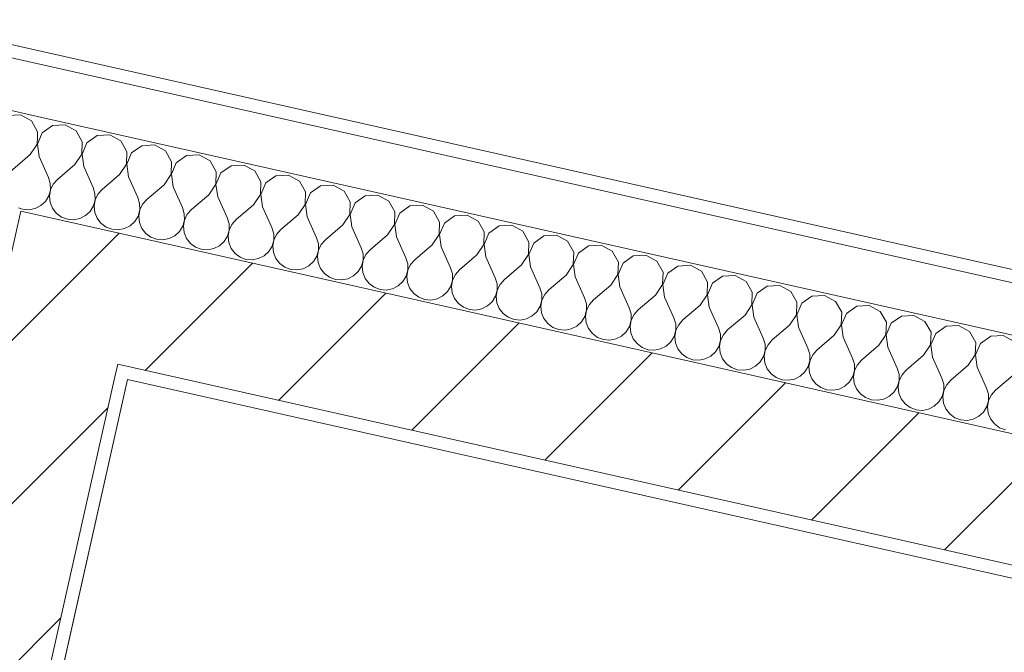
# Model space of a CAD drawing. Header units: millimetres. Extents: x -7145531 to -6681560, y 6117368 to 6219355.
# Tile 118 of 144: x -6936375 to -6934839, y 6146106 to 6147093. Entities that reach past the tile are written whole.
import ezdxf

# ---------------------------------------------------------------- set-up
doc = ezdxf.new("R2010")
doc.units = ezdxf.units.MM
doc.header["$MEASUREMENT"] = 0
doc.layers.add('S - МОП.АР', color=7, linetype='Continuous')
doc.layers.add('Кровля', color=7, linetype='Continuous')
doc.layers.add('Кровля_Ном._пера__1', color=7, linetype='Continuous', lineweight=0)
pattern_1 = [(45, (-6338440.43, 6562625.56), (-111.369318, 111.369318), [0, -105, 0, -157.5]), (110, (-6338090.43, 6562625.56), (148.001588, 53.868173), [0, -77, 0, -133])]
pattern_2 = [(45, (-6338440.43, 6562275.56), (-127.27922, 127.27922), [])]

# ---------------------------------------------------------------- blocks, each defined once
blk = doc.blocks.new('*X769', base_point=(-6338440.4, 6562275.6))
at = {"layer": 'Кровля_Ном._пера__1', "color": 7, "linetype": 'Continuous', "lineweight": 0}
for p, q in [((-6936324.2, 6146927.6), (-6936340.2, 6146916.5)), ((-6936304.7, 6146928.7), (-6936324.2, 6146927.6)), ((-6936287.5, 6146919.4), (-6936304.7, 6146928.7)), ((-6936348.2, 6146898.6), (-6936347.8, 6146909.5)), ((-6936340.2, 6146916.5), (-6936347.9, 6146898.5)), ((-6936277.8, 6146902.5), (-6936287.5, 6146919.4)), ((-6936254.5, 6146912), (-6936270.5, 6146900.8)), ((-6936235, 6146913.1), (-6936254.5, 6146912)), ((-6936217.8, 6146903.7), (-6936235, 6146913.1)), ((-6936351.3, 6146893.9), (-6936348.2, 6146898.6)), ((-6936347.9, 6146898.5), (-6936345.1, 6146879.2)), ((-6936278.5, 6146882.9), (-6936277.8, 6146902.5)), ((-6936270.5, 6146900.8), (-6936278.2, 6146882.9)), ((-6936208.2, 6146886.8), (-6936217.8, 6146903.7)), ((-6936184.8, 6146896.3), (-6936200.8, 6146885.2)), ((-6936165.3, 6146897.4), (-6936184.8, 6146896.3)), ((-6936148.2, 6146888.1), (-6936165.3, 6146897.4)), ((-6936345.1, 6146879.2), (-6936330.4, 6146846.7)), ((-6936289.3, 6146866.7), (-6936278.5, 6146882.9)), ((-6936278.2, 6146882.9), (-6936275.4, 6146863.6)), ((-6936208.8, 6146867.3), (-6936208.2, 6146886.8)), ((-6936200.8, 6146885.2), (-6936208.5, 6146867.2)), ((-6936138.5, 6146871.2), (-6936148.2, 6146888.1)), ((-6936115.1, 6146880.7), (-6936131.1, 6146869.5)), ((-6936095.6, 6146881.8), (-6936115.1, 6146880.7)), ((-6936078.5, 6146872.4), (-6936095.6, 6146881.8)), ((-6936289.3, 6146866.7), (-6936316.5, 6146843.5)), ((-6936275.4, 6146863.6), (-6936260.7, 6146831)), ((-6936219.6, 6146851.1), (-6936208.8, 6146867.3)), ((-6936208.5, 6146867.2), (-6936205.7, 6146847.9)), ((-6936139.1, 6146851.6), (-6936138.5, 6146871.2)), ((-6936131.1, 6146869.5), (-6936138.8, 6146851.6)), ((-6936068.8, 6146855.5), (-6936078.5, 6146872.4)), ((-6936045.4, 6146865), (-6936061.4, 6146853.8)), ((-6936025.9, 6146866.1), (-6936045.4, 6146865)), ((-6936008.8, 6146856.8), (-6936025.9, 6146866.1)), ((-6936219.6, 6146851.1), (-6936246.8, 6146827.9)), ((-6936205.7, 6146847.9), (-6936191.1, 6146815.3)), ((-6936149.9, 6146835.4), (-6936139.1, 6146851.6)), ((-6936138.8, 6146851.6), (-6936136, 6146832.3)), ((-6936069.4, 6146836), (-6936068.8, 6146855.5)), ((-6936061.4, 6146853.8), (-6936069.2, 6146835.9)), ((-6935999.1, 6146839.8), (-6936008.8, 6146856.8)), ((-6935975.7, 6146849.4), (-6935991.7, 6146838.2)), ((-6935956.2, 6146850.5), (-6935975.7, 6146849.4)), ((-6935939.1, 6146841.1), (-6935956.2, 6146850.5)), ((-6936327.7, 6146837.2), (-6936330.4, 6146846.7)), ((-6936327.6, 6146827.3), (-6936327.7, 6146837.2)), ((-6936323, 6146836.2), (-6936327.3, 6146827.3)), ((-6936316.5, 6146843.5), (-6936323, 6146836.2)), ((-6936149.9, 6146835.4), (-6936177.1, 6146812.2)), ((-6936136, 6146832.3), (-6936121.4, 6146799.7)), ((-6936080.3, 6146819.7), (-6936069.4, 6146836)), ((-6936069.2, 6146835.9), (-6936066.3, 6146816.6)), ((-6935999.7, 6146820.3), (-6935999.1, 6146839.8)), ((-6935991.7, 6146838.2), (-6935999.5, 6146820.3)), ((-6935929.4, 6146824.2), (-6935939.1, 6146841.1)), ((-6935906, 6146833.7), (-6935922, 6146822.5)), ((-6935886.5, 6146834.8), (-6935906, 6146833.7)), ((-6935869.4, 6146825.5), (-6935886.5, 6146834.8)), ((-6936335.3, 6146809.4), (-6936330.2, 6146817.8)), ((-6936330.2, 6146817.8), (-6936327.6, 6146827.3)), ((-6936327.3, 6146827.3), (-6936329, 6146817.6)), ((-6936329, 6146817.6), (-6936328, 6146807.8)), ((-6936258, 6146821.5), (-6936260.7, 6146831)), ((-6936257.9, 6146811.7), (-6936258, 6146821.5)), ((-6936253.4, 6146820.5), (-6936257.6, 6146811.6)), ((-6936246.8, 6146827.9), (-6936253.4, 6146820.5)), ((-6936080.3, 6146819.7), (-6936107.4, 6146796.6)), ((-6936066.3, 6146816.6), (-6936051.7, 6146784)), ((-6936010.6, 6146804.1), (-6935999.7, 6146820.3)), ((-6935999.5, 6146820.3), (-6935996.6, 6146801)), ((-6935930, 6146804.7), (-6935929.4, 6146824.2)), ((-6935922, 6146822.5), (-6935929.8, 6146804.6)), ((-6935859.7, 6146808.5), (-6935869.4, 6146825.5)), ((-6935836.3, 6146818.1), (-6935852.3, 6146806.9)), ((-6935816.8, 6146819.2), (-6935836.3, 6146818.1)), ((-6935799.7, 6146809.8), (-6935816.8, 6146819.2)), ((-6936351.4, 6146798.2), (-6936342.6, 6146802.7)), ((-6936342.6, 6146802.7), (-6936335.3, 6146809.4)), ((-6936328, 6146807.8), (-6936324.3, 6146798.6)), ((-6936265.7, 6146793.8), (-6936260.5, 6146802.2)), ((-6936260.5, 6146802.2), (-6936257.9, 6146811.7)), ((-6936257.6, 6146811.6), (-6936259.3, 6146801.9)), ((-6936259.3, 6146801.9), (-6936258.3, 6146792.1)), ((-6936188.3, 6146805.9), (-6936191.1, 6146815.3)), ((-6936188.2, 6146796), (-6936188.3, 6146805.9)), ((-6936183.7, 6146804.8), (-6936187.9, 6146796)), ((-6936177.1, 6146812.2), (-6936183.7, 6146804.8)), ((-6936010.6, 6146804.1), (-6936037.7, 6146780.9)), ((-6935940.9, 6146788.4), (-6935930, 6146804.7)), ((-6935929.8, 6146804.6), (-6935926.9, 6146785.3)), ((-6935860.4, 6146789), (-6935859.7, 6146808.5)), ((-6935852.3, 6146806.9), (-6935860.1, 6146789)), ((-6935790, 6146792.9), (-6935799.7, 6146809.8)), ((-6935766.6, 6146802.4), (-6935782.6, 6146791.2)), ((-6935747.1, 6146803.5), (-6935766.6, 6146802.4)), ((-6935730, 6146794.2), (-6935747.1, 6146803.5)), ((-6936372.9, 6146797.9), (-6936370.8, 6146797.2)), ((-6936370.8, 6146797.2), (-6936361, 6146796.3)), ((-6936361, 6146796.3), (-6936351.4, 6146798.2)), ((-6936324.3, 6146798.6), (-6936318.3, 6146790.8)), ((-6936318.3, 6146790.8), (-6936310.4, 6146785)), ((-6936281.7, 6146782.6), (-6936272.9, 6146787.1)), ((-6936272.9, 6146787.1), (-6936265.7, 6146793.8)), ((-6936258.3, 6146792.1), (-6936254.6, 6146783)), ((-6936196, 6146778.1), (-6936190.8, 6146786.5)), ((-6936190.8, 6146786.5), (-6936188.2, 6146796)), ((-6936187.9, 6146796), (-6936189.6, 6146786.3)), ((-6936189.6, 6146786.3), (-6936188.6, 6146776.5)), ((-6936118.6, 6146790.2), (-6936121.4, 6146799.7)), ((-6936118.5, 6146780.4), (-6936118.6, 6146790.2)), ((-6936114, 6146789.2), (-6936118.2, 6146780.3)), ((-6936107.4, 6146796.6), (-6936114, 6146789.2)), ((-6935996.6, 6146801), (-6935982, 6146768.4)), ((-6935940.9, 6146788.4), (-6935968, 6146765.3)), ((-6935871.2, 6146772.8), (-6935860.4, 6146789)), ((-6935860.1, 6146789), (-6935857.2, 6146769.7)), ((-6935790.7, 6146773.4), (-6935790, 6146792.9)), ((-6935782.6, 6146791.2), (-6935790.4, 6146773.3)), ((-6935720.3, 6146777.2), (-6935730, 6146794.2)), ((-6935696.9, 6146786.8), (-6935712.9, 6146775.6)), ((-6935677.5, 6146787.9), (-6935696.9, 6146786.8)), ((-6935660.3, 6146778.5), (-6935677.5, 6146787.9)), ((-6936310.4, 6146785), (-6936301.1, 6146781.5)), ((-6936301.1, 6146781.5), (-6936291.3, 6146780.7)), ((-6936291.3, 6146780.7), (-6936281.7, 6146782.6)), ((-6936254.6, 6146783), (-6936248.6, 6146775.2)), ((-6936248.6, 6146775.2), (-6936240.7, 6146769.3)), ((-6936212, 6146766.9), (-6936203.2, 6146771.4)), ((-6936203.2, 6146771.4), (-6936196, 6146778.1)), ((-6936188.6, 6146776.5), (-6936184.9, 6146767.3)), ((-6936126.3, 6146762.5), (-6936121.1, 6146770.9)), ((-6936121.1, 6146770.9), (-6936118.5, 6146780.4)), ((-6936118.2, 6146780.3), (-6936119.9, 6146770.6)), ((-6936119.9, 6146770.6), (-6936118.9, 6146760.8)), ((-6936048.9, 6146774.6), (-6936051.7, 6146784)), ((-6936048.8, 6146764.7), (-6936048.9, 6146774.6)), ((-6936044.3, 6146773.5), (-6936048.6, 6146764.7)), ((-6936037.7, 6146780.9), (-6936044.3, 6146773.5)), ((-6935926.9, 6146785.3), (-6935912.3, 6146752.7)), ((-6935871.2, 6146772.8), (-6935898.3, 6146749.6)), ((-6935801.5, 6146757.1), (-6935790.7, 6146773.4)), ((-6935790.4, 6146773.3), (-6935787.5, 6146754)), ((-6935721, 6146757.7), (-6935720.3, 6146777.2)), ((-6935712.9, 6146775.6), (-6935720.7, 6146757.7)), ((-6935650.6, 6146761.6), (-6935660.3, 6146778.5)), ((-6935627.3, 6146771.1), (-6935643.3, 6146759.9)), ((-6935607.8, 6146772.2), (-6935627.3, 6146771.1)), ((-6935590.6, 6146762.9), (-6935607.8, 6146772.2)), ((-6936240.7, 6146769.3), (-6936231.5, 6146765.9)), ((-6936231.5, 6146765.9), (-6936221.6, 6146765)), ((-6936221.6, 6146765), (-6936212, 6146766.9)), ((-6936184.9, 6146767.3), (-6936178.9, 6146759.5)), ((-6936178.9, 6146759.5), (-6936171, 6146753.7)), ((-6936142.3, 6146751.3), (-6936133.5, 6146755.8)), ((-6936133.5, 6146755.8), (-6936126.3, 6146762.5)), ((-6936118.9, 6146760.8), (-6936115.2, 6146751.7)), ((-6936056.6, 6146746.8), (-6936051.5, 6146755.2)), ((-6936051.5, 6146755.2), (-6936048.8, 6146764.7)), ((-6936048.6, 6146764.7), (-6936050.2, 6146755)), ((-6936050.2, 6146755), (-6936049.2, 6146745.2)), ((-6935979.2, 6146758.9), (-6935982, 6146768.4)), ((-6935979.1, 6146749.1), (-6935979.2, 6146758.9)), ((-6935974.6, 6146757.9), (-6935978.9, 6146749)), ((-6935968, 6146765.3), (-6935974.6, 6146757.9)), ((-6935857.2, 6146769.7), (-6935842.6, 6146737.1)), ((-6935801.5, 6146757.1), (-6935828.7, 6146734)), ((-6935731.8, 6146741.5), (-6935721, 6146757.7)), ((-6935720.7, 6146757.7), (-6935717.9, 6146738.4)), ((-6935651.3, 6146742.1), (-6935650.6, 6146761.6)), ((-6935643.3, 6146759.9), (-6935651, 6146742)), ((-6935580.9, 6146745.9), (-6935590.6, 6146762.9)), ((-6935557.6, 6146755.5), (-6935573.6, 6146744.3)), ((-6935538.1, 6146756.5), (-6935557.6, 6146755.5)), ((-6935520.9, 6146747.2), (-6935538.1, 6146756.5)), ((-6936171, 6146753.7), (-6936161.8, 6146750.2)), ((-6936161.8, 6146750.2), (-6936151.9, 6146749.4)), ((-6936151.9, 6146749.4), (-6936142.3, 6146751.3)), ((-6936115.2, 6146751.7), (-6936109.2, 6146743.9)), ((-6936109.2, 6146743.9), (-6936101.3, 6146738)), ((-6936072.6, 6146735.6), (-6936063.8, 6146740.1)), ((-6936063.8, 6146740.1), (-6936056.6, 6146746.8)), ((-6936049.2, 6146745.2), (-6936045.6, 6146736)), ((-6935981.8, 6146739.6), (-6935979.1, 6146749.1)), ((-6935978.9, 6146749), (-6935980.6, 6146739.3)), ((-6935909.5, 6146743.3), (-6935912.3, 6146752.7)), ((-6935909.4, 6146733.4), (-6935909.5, 6146743.3)), ((-6935904.9, 6146742.2), (-6935909.2, 6146733.4)), ((-6935898.3, 6146749.6), (-6935904.9, 6146742.2)), ((-6935787.5, 6146754), (-6935772.9, 6146721.4)), ((-6935731.8, 6146741.5), (-6935759, 6146718.3)), ((-6935662.1, 6146725.8), (-6935651.3, 6146742.1)), ((-6935651, 6146742), (-6935648.2, 6146722.7)), ((-6935581.6, 6146726.4), (-6935580.9, 6146745.9)), ((-6935573.6, 6146744.3), (-6935581.3, 6146726.4)), ((-6935511.2, 6146730.3), (-6935520.9, 6146747.2)), ((-6935487.9, 6146739.8), (-6935503.9, 6146728.6)), ((-6935468.4, 6146740.9), (-6935487.9, 6146739.8)), ((-6935451.2, 6146731.6), (-6935468.4, 6146740.9)), ((-6936101.3, 6146738), (-6936092.1, 6146734.6)), ((-6936092.1, 6146734.6), (-6936082.2, 6146733.7)), ((-6936082.2, 6146733.7), (-6936072.6, 6146735.6)), ((-6936045.6, 6146736), (-6936039.5, 6146728.2)), ((-6936039.5, 6146728.2), (-6936031.6, 6146722.4)), ((-6936002.9, 6146720), (-6935994.1, 6146724.5)), ((-6935994.1, 6146724.5), (-6935986.9, 6146731.2)), ((-6935986.9, 6146731.2), (-6935981.8, 6146739.6)), ((-6935980.6, 6146739.3), (-6935979.5, 6146729.5)), ((-6935979.5, 6146729.5), (-6935975.9, 6146720.4)), ((-6935912.1, 6146723.9), (-6935909.4, 6146733.4)), ((-6935909.2, 6146733.4), (-6935910.9, 6146723.7)), ((-6935839.8, 6146727.6), (-6935842.6, 6146737.1)), ((-6935839.8, 6146717.8), (-6935839.8, 6146727.6)), ((-6935835.2, 6146726.6), (-6935839.5, 6146717.7)), ((-6935828.7, 6146734), (-6935835.2, 6146726.6)), ((-6935717.9, 6146738.4), (-6935703.2, 6146705.8)), ((-6935662.1, 6146725.8), (-6935689.3, 6146702.7)), ((-6935592.4, 6146710.2), (-6935581.6, 6146726.4)), ((-6935581.3, 6146726.4), (-6935578.5, 6146707.1)), ((-6935511.9, 6146710.8), (-6935511.2, 6146730.3)), ((-6935503.9, 6146728.6), (-6935511.6, 6146710.7)), ((-6935441.5, 6146714.6), (-6935451.2, 6146731.6)), ((-6935398.7, 6146725.2), (-6935418.2, 6146724.2)), ((-6935381.5, 6146715.9), (-6935398.7, 6146725.2)), ((-6936031.6, 6146722.4), (-6936022.4, 6146718.9)), ((-6936022.4, 6146718.9), (-6936012.6, 6146718.1)), ((-6936012.6, 6146718.1), (-6936002.9, 6146720)), ((-6935975.9, 6146720.4), (-6935969.8, 6146712.6)), ((-6935969.8, 6146712.6), (-6935961.9, 6146706.7)), ((-6935924.4, 6146708.8), (-6935917.2, 6146715.5)), ((-6935917.2, 6146715.5), (-6935912.1, 6146723.9)), ((-6935910.9, 6146723.7), (-6935909.8, 6146713.9)), ((-6935909.8, 6146713.9), (-6935906.2, 6146704.7)), ((-6935842.4, 6146708.3), (-6935839.8, 6146717.8)), ((-6935839.5, 6146717.7), (-6935841.2, 6146708)), ((-6935770.1, 6146712), (-6935772.9, 6146721.4)), ((-6935770.1, 6146702.1), (-6935770.1, 6146712)), ((-6935765.5, 6146710.9), (-6935769.8, 6146702.1)), ((-6935759, 6146718.3), (-6935765.5, 6146710.9)), ((-6935648.2, 6146722.7), (-6935633.5, 6146690.1)), ((-6935592.4, 6146710.2), (-6935619.6, 6146687)), ((-6935522.7, 6146694.5), (-6935511.9, 6146710.8)), ((-6935511.6, 6146710.7), (-6935508.8, 6146691.4)), ((-6935442.2, 6146695.1), (-6935441.5, 6146714.6)), ((-6935434.2, 6146713), (-6935441.9, 6146695.1)), ((-6935418.2, 6146724.2), (-6935434.2, 6146713)), ((-6935371.8, 6146699), (-6935381.5, 6146715.9)), ((-6935329, 6146709.6), (-6935348.5, 6146708.5)), ((-6935311.8, 6146700.3), (-6935329, 6146709.6)), ((-6935961.9, 6146706.7), (-6935952.7, 6146703.2)), ((-6935952.7, 6146703.2), (-6935942.9, 6146702.4)), ((-6935942.9, 6146702.4), (-6935933.2, 6146704.3)), ((-6935933.2, 6146704.3), (-6935924.4, 6146708.8)), ((-6935906.2, 6146704.7), (-6935900.1, 6146696.9)), ((-6935900.1, 6146696.9), (-6935892.2, 6146691.1)), ((-6935854.7, 6146693.2), (-6935847.5, 6146699.9)), ((-6935847.5, 6146699.9), (-6935842.4, 6146708.3)), ((-6935841.2, 6146708), (-6935840.1, 6146698.2)), ((-6935840.1, 6146698.2), (-6935836.5, 6146689.1)), ((-6935772.7, 6146692.6), (-6935770.1, 6146702.1)), ((-6935769.8, 6146702.1), (-6935771.5, 6146692.4)), ((-6935700.4, 6146696.3), (-6935703.2, 6146705.8)), ((-6935700.4, 6146686.5), (-6935700.4, 6146696.3)), ((-6935695.8, 6146695.3), (-6935700.1, 6146686.4)), ((-6935689.3, 6146702.7), (-6935695.8, 6146695.3)), ((-6935578.5, 6146707.1), (-6935563.8, 6146674.5)), ((-6935522.7, 6146694.5), (-6935549.9, 6146671.4)), ((-6935453, 6146678.9), (-6935442.2, 6146695.1)), ((-6935441.9, 6146695.1), (-6935439.1, 6146675.8)), ((-6935372.5, 6146679.5), (-6935371.8, 6146699)), ((-6935364.5, 6146697.3), (-6935372.2, 6146679.4)), ((-6935348.5, 6146708.5), (-6935364.5, 6146697.3)), ((-6935302.2, 6146683.3), (-6935311.8, 6146700.3)), ((-6935259.3, 6146693.9), (-6935278.8, 6146692.9)), ((-6935242.1, 6146684.6), (-6935259.3, 6146693.9)), ((-6935892.2, 6146691.1), (-6935883, 6146687.6)), ((-6935883, 6146687.6), (-6935873.2, 6146686.8)), ((-6935873.2, 6146686.8), (-6935863.5, 6146688.7)), ((-6935863.5, 6146688.7), (-6935854.7, 6146693.2)), ((-6935836.5, 6146689.1), (-6935830.4, 6146681.3)), ((-6935830.4, 6146681.3), (-6935822.5, 6146675.4)), ((-6935785, 6146677.5), (-6935777.8, 6146684.2)), ((-6935777.8, 6146684.2), (-6935772.7, 6146692.6)), ((-6935771.5, 6146692.4), (-6935770.4, 6146682.6)), ((-6935770.4, 6146682.6), (-6935766.8, 6146673.4)), ((-6935703, 6146677), (-6935700.4, 6146686.5)), ((-6935700.1, 6146686.4), (-6935701.8, 6146676.7)), ((-6935630.8, 6146680.7), (-6935633.5, 6146690.1)), ((-6935630.7, 6146670.8), (-6935630.8, 6146680.7)), ((-6935626.1, 6146679.6), (-6935630.4, 6146670.8)), ((-6935619.6, 6146687), (-6935626.1, 6146679.6)), ((-6935508.8, 6146691.4), (-6935494.1, 6146658.8)), ((-6935453, 6146678.9), (-6935480.2, 6146655.7)), ((-6935383.3, 6146663.2), (-6935372.5, 6146679.5)), ((-6935372.2, 6146679.4), (-6935369.4, 6146660.1)), ((-6935302.8, 6146663.8), (-6935302.2, 6146683.3)), ((-6935294.8, 6146681.7), (-6935302.5, 6146663.8)), ((-6935278.8, 6146692.9), (-6935294.8, 6146681.7)), ((-6935232.5, 6146667.7), (-6935242.1, 6146684.6)), ((-6935189.6, 6146678.3), (-6935209.1, 6146677.2)), ((-6935172.5, 6146669), (-6935189.6, 6146678.3)), ((-6935822.5, 6146675.4), (-6935813.3, 6146671.9)), ((-6935813.3, 6146671.9), (-6935803.5, 6146671.1)), ((-6935803.5, 6146671.1), (-6935793.8, 6146673)), ((-6935793.8, 6146673), (-6935785, 6146677.5)), ((-6935766.8, 6146673.4), (-6935760.8, 6146665.6)), ((-6935760.8, 6146665.6), (-6935752.8, 6146659.8)), ((-6935715.3, 6146661.9), (-6935708.1, 6146668.6)), ((-6935708.1, 6146668.6), (-6935703, 6146677)), ((-6935701.8, 6146676.7), (-6935700.8, 6146666.9)), ((-6935700.8, 6146666.9), (-6935697.1, 6146657.8)), ((-6935633.3, 6146661.3), (-6935630.7, 6146670.8)), ((-6935630.4, 6146670.8), (-6935632.1, 6146661.1)), ((-6935561.1, 6146665), (-6935563.8, 6146674.5)), ((-6935561, 6146655.2), (-6935561.1, 6146665)), ((-6935556.4, 6146664), (-6935560.7, 6146655.1)), ((-6935549.9, 6146671.4), (-6935556.4, 6146664)), ((-6935439.1, 6146675.8), (-6935424.4, 6146643.2)), ((-6935383.3, 6146663.2), (-6935410.5, 6146640)), ((-6935313.6, 6146647.6), (-6935302.8, 6146663.8)), ((-6935302.5, 6146663.8), (-6935299.7, 6146644.4)), ((-6935233.1, 6146648.2), (-6935232.5, 6146667.7)), ((-6935225.1, 6146666), (-6935232.8, 6146648.1)), ((-6935209.1, 6146677.2), (-6935225.1, 6146666)), ((-6935162.8, 6146652), (-6935172.5, 6146669)), ((-6935752.8, 6146659.8), (-6935743.6, 6146656.3)), ((-6935743.6, 6146656.3), (-6935733.8, 6146655.5)), ((-6935733.8, 6146655.5), (-6935724.1, 6146657.4)), ((-6935724.1, 6146657.4), (-6935715.3, 6146661.9)), ((-6935697.1, 6146657.8), (-6935691.1, 6146650)), ((-6935691.1, 6146650), (-6935683.1, 6146644.1)), ((-6935645.6, 6146646.2), (-6935638.4, 6146652.9)), ((-6935638.4, 6146652.9), (-6935633.3, 6146661.3)), ((-6935632.1, 6146661.1), (-6935631.1, 6146651.3)), ((-6935631.1, 6146651.3), (-6935627.4, 6146642.1)), ((-6935563.6, 6146645.7), (-6935561, 6146655.2)), ((-6935560.7, 6146655.1), (-6935562.4, 6146645.4)), ((-6935491.4, 6146649.4), (-6935494.1, 6146658.8)), ((-6935491.3, 6146639.5), (-6935491.4, 6146649.4)), ((-6935486.7, 6146648.3), (-6935491, 6146639.5)), ((-6935480.2, 6146655.7), (-6935486.7, 6146648.3)), ((-6935369.4, 6146660.1), (-6935354.7, 6146627.5)), ((-6935313.6, 6146647.6), (-6935340.8, 6146624.4)), ((-6935243.9, 6146631.9), (-6935233.1, 6146648.2)), ((-6935232.8, 6146648.1), (-6935230, 6146628.8)), ((-6935163.4, 6146632.5), (-6935162.8, 6146652)), ((-6935155.4, 6146650.4), (-6935163.1, 6146632.5)), ((-6935139.4, 6146661.5), (-6935155.4, 6146650.4)), ((-6935119.9, 6146662.6), (-6935139.4, 6146661.5)), ((-6935102.8, 6146653.3), (-6935119.9, 6146662.6)), ((-6935093.1, 6146636.4), (-6935102.8, 6146653.3)), ((-6935683.1, 6146644.1), (-6935673.9, 6146640.6)), ((-6935673.9, 6146640.6), (-6935664.1, 6146639.8)), ((-6935664.1, 6146639.8), (-6935654.4, 6146641.7)), ((-6935654.4, 6146641.7), (-6935645.6, 6146646.2)), ((-6935627.4, 6146642.1), (-6935621.4, 6146634.3)), ((-6935621.4, 6146634.3), (-6935613.4, 6146628.5)), ((-6935576, 6146630.6), (-6935568.7, 6146637.3)), ((-6935568.7, 6146637.3), (-6935563.6, 6146645.7)), ((-6935562.4, 6146645.4), (-6935561.4, 6146635.6)), ((-6935561.4, 6146635.6), (-6935557.7, 6146626.5)), ((-6935493.9, 6146630), (-6935491.3, 6146639.5)), ((-6935491, 6146639.5), (-6935492.7, 6146629.7)), ((-6935421.7, 6146633.7), (-6935424.4, 6146643.2)), ((-6935421.6, 6146623.9), (-6935421.7, 6146633.7)), ((-6935417, 6146632.7), (-6935421.3, 6146623.8)), ((-6935410.5, 6146640), (-6935417, 6146632.7)), ((-6935299.7, 6146644.4), (-6935285.1, 6146611.9)), ((-6935174.3, 6146616.3), (-6935163.4, 6146632.5)), ((-6935163.1, 6146632.5), (-6935160.3, 6146613.1)), ((-6935093.7, 6146616.9), (-6935093.1, 6146636.4)), ((-6935085.7, 6146634.7), (-6935093.5, 6146616.8)), ((-6935069.7, 6146645.9), (-6935085.7, 6146634.7)), ((-6935050.2, 6146647), (-6935069.7, 6146645.9)), ((-6935033.1, 6146637.7), (-6935050.2, 6146647)), ((-6935023.4, 6146620.7), (-6935033.1, 6146637.7)), ((-6935613.4, 6146628.5), (-6935604.2, 6146625)), ((-6935604.2, 6146625), (-6935594.4, 6146624.2)), ((-6935594.4, 6146624.2), (-6935584.7, 6146626.1)), ((-6935584.7, 6146626.1), (-6935576, 6146630.6)), ((-6935557.7, 6146626.5), (-6935551.7, 6146618.7)), ((-6935551.7, 6146618.7), (-6935543.8, 6146612.8)), ((-6935506.3, 6146614.9), (-6935499, 6146621.6)), ((-6935499, 6146621.6), (-6935493.9, 6146630)), ((-6935492.7, 6146629.7), (-6935491.7, 6146619.9)), ((-6935491.7, 6146619.9), (-6935488, 6146610.8)), ((-6935424.2, 6146614.4), (-6935421.6, 6146623.9)), ((-6935421.3, 6146623.8), (-6935423, 6146614.1)), ((-6935352, 6146618.1), (-6935354.7, 6146627.5)), ((-6935351.9, 6146608.2), (-6935352, 6146618.1)), ((-6935347.3, 6146617), (-6935351.6, 6146608.2)), ((-6935340.8, 6146624.4), (-6935347.3, 6146617)), ((-6935243.9, 6146631.9), (-6935271.1, 6146608.7)), ((-6935230, 6146628.8), (-6935215.4, 6146596.2)), ((-6935104.6, 6146600.6), (-6935093.7, 6146616.9)), ((-6935093.5, 6146616.8), (-6935090.6, 6146597.5)), ((-6935024, 6146601.2), (-6935023.4, 6146620.7)), ((-6935016, 6146619.1), (-6935023.8, 6146601.2)), ((-6935000, 6146630.2), (-6935016, 6146619.1)), ((-6934980.5, 6146631.3), (-6935000, 6146630.2)), ((-6934963.4, 6146622), (-6934980.5, 6146631.3)), ((-6934953.7, 6146605.1), (-6934963.4, 6146622)), ((-6935543.8, 6146612.8), (-6935534.5, 6146609.3)), ((-6935534.5, 6146609.3), (-6935524.7, 6146608.5)), ((-6935524.7, 6146608.5), (-6935515, 6146610.4)), ((-6935515, 6146610.4), (-6935506.3, 6146614.9)), ((-6935488, 6146610.8), (-6935482, 6146603)), ((-6935482, 6146603), (-6935474.1, 6146597.1)), ((-6935436.6, 6146599.2), (-6935429.3, 6146605.9)), ((-6935429.3, 6146605.9), (-6935424.2, 6146614.4)), ((-6935423, 6146614.1), (-6935422, 6146604.3)), ((-6935422, 6146604.3), (-6935418.3, 6146595.1)), ((-6935354.5, 6146598.7), (-6935351.9, 6146608.2)), ((-6935351.6, 6146608.2), (-6935353.3, 6146598.4)), ((-6935282.3, 6146602.4), (-6935285.1, 6146611.9)), ((-6935282.2, 6146592.6), (-6935282.3, 6146602.4)), ((-6935277.7, 6146601.4), (-6935281.9, 6146592.5)), ((-6935271.1, 6146608.7), (-6935277.7, 6146601.4)), ((-6935174.3, 6146616.3), (-6935201.4, 6146593.1)), ((-6935160.3, 6146613.1), (-6935145.7, 6146580.6)), ((-6934954.4, 6146585.6), (-6934953.7, 6146605.1)), ((-6934946.3, 6146603.4), (-6934954.1, 6146585.5)), ((-6934930.3, 6146614.6), (-6934946.3, 6146603.4)), ((-6934910.8, 6146615.7), (-6934930.3, 6146614.6)), ((-6934893.7, 6146606.4), (-6934910.8, 6146615.7)), ((-6934884, 6146589.4), (-6934893.7, 6146606.4)), ((-6935474.1, 6146597.1), (-6935464.8, 6146593.7)), ((-6935464.8, 6146593.7), (-6935455, 6146592.9)), ((-6935455, 6146592.9), (-6935445.3, 6146594.8)), ((-6935445.3, 6146594.8), (-6935436.6, 6146599.2)), ((-6935418.3, 6146595.1), (-6935412.3, 6146587.4)), ((-6935412.3, 6146587.4), (-6935404.4, 6146581.5)), ((-6935366.9, 6146583.6), (-6935359.6, 6146590.3)), ((-6935359.6, 6146590.3), (-6935354.5, 6146598.7)), ((-6935353.3, 6146598.4), (-6935352.3, 6146588.6)), ((-6935352.3, 6146588.6), (-6935348.6, 6146579.5)), ((-6935284.8, 6146583.1), (-6935282.2, 6146592.6)), ((-6935281.9, 6146592.5), (-6935283.6, 6146582.8)), ((-6935212.6, 6146586.8), (-6935215.4, 6146596.2)), ((-6935212.5, 6146576.9), (-6935212.6, 6146586.8)), ((-6935201.4, 6146593.1), (-6935208, 6146585.7)), ((-6935104.6, 6146600.6), (-6935131.7, 6146577.4)), ((-6935090.6, 6146597.5), (-6935076, 6146564.9)), ((-6935034.9, 6146585), (-6935024, 6146601.2)), ((-6935023.8, 6146601.2), (-6935020.9, 6146581.8)), ((-6934884.7, 6146569.9), (-6934884, 6146589.4)), ((-6934876.6, 6146587.8), (-6934884.4, 6146569.8)), ((-6934860.6, 6146598.9), (-6934876.6, 6146587.8)), ((-6934841.1, 6146600), (-6934860.6, 6146598.9)), ((-6934824, 6146590.7), (-6934841.1, 6146600)), ((-6935404.4, 6146581.5), (-6935395.1, 6146578)), ((-6935395.1, 6146578), (-6935385.3, 6146577.2)), ((-6935385.3, 6146577.2), (-6935375.7, 6146579.1)), ((-6935375.7, 6146579.1), (-6935366.9, 6146583.6)), ((-6935348.6, 6146579.5), (-6935342.6, 6146571.7)), ((-6935342.6, 6146571.7), (-6935334.7, 6146565.8)), ((-6935297.2, 6146567.9), (-6935290, 6146574.6)), ((-6935290, 6146574.6), (-6935284.8, 6146583.1)), ((-6935283.6, 6146582.8), (-6935282.6, 6146573)), ((-6935282.6, 6146573), (-6935278.9, 6146563.8)), ((-6935215.1, 6146567.4), (-6935212.5, 6146576.9)), ((-6935212.2, 6146576.8), (-6935213.9, 6146567.1)), ((-6935208, 6146585.7), (-6935212.2, 6146576.8)), ((-6935142.9, 6146571.1), (-6935145.7, 6146580.6)), ((-6935142.8, 6146561.3), (-6935142.9, 6146571.1)), ((-6935131.7, 6146577.4), (-6935138.3, 6146570.1)), ((-6935034.9, 6146585), (-6935062, 6146561.8)), ((-6935020.9, 6146581.8), (-6935006.3, 6146549.3)), ((-6934965.2, 6146569.3), (-6934954.4, 6146585.6)), ((-6934954.1, 6146585.5), (-6934951.2, 6146566.2)), ((-6935334.7, 6146565.8), (-6935325.4, 6146562.4)), ((-6935325.4, 6146562.4), (-6935315.6, 6146561.6)), ((-6935315.6, 6146561.6), (-6935306, 6146563.5)), ((-6935306, 6146563.5), (-6935297.2, 6146567.9)), ((-6935278.9, 6146563.8), (-6935272.9, 6146556)), ((-6935272.9, 6146556), (-6935265, 6146550.2)), ((-6935227.5, 6146552.3), (-6935220.3, 6146559)), ((-6935220.3, 6146559), (-6935215.1, 6146567.4)), ((-6935213.9, 6146567.1), (-6935212.9, 6146557.3)), ((-6935212.9, 6146557.3), (-6935209.2, 6146548.2)), ((-6935145.5, 6146551.8), (-6935142.8, 6146561.3)), ((-6935142.5, 6146561.2), (-6935144.2, 6146551.5)), ((-6935138.3, 6146570.1), (-6935142.5, 6146561.2)), ((-6935073.2, 6146555.5), (-6935076, 6146564.9)), ((-6935073.1, 6146545.6), (-6935073.2, 6146555.5)), ((-6935062, 6146561.8), (-6935068.6, 6146554.4)), ((-6934965.2, 6146569.3), (-6934992.3, 6146546.1)), ((-6934951.2, 6146566.2), (-6934936.6, 6146533.6)), ((-6934895.5, 6146553.7), (-6934884.7, 6146569.9)), ((-6934884.4, 6146569.8), (-6934881.5, 6146550.5)), ((-6935265, 6146550.2), (-6935255.8, 6146546.7)), ((-6935255.8, 6146546.7), (-6935245.9, 6146545.9)), ((-6935245.9, 6146545.9), (-6935236.3, 6146547.8)), ((-6935236.3, 6146547.8), (-6935227.5, 6146552.3)), ((-6935209.2, 6146548.2), (-6935203.2, 6146540.4)), ((-6935203.2, 6146540.4), (-6935195.3, 6146534.5)), ((-6935157.8, 6146536.6), (-6935150.6, 6146543.3)), ((-6935150.6, 6146543.3), (-6935145.5, 6146551.8)), ((-6935144.2, 6146551.5), (-6935143.2, 6146541.7)), ((-6935143.2, 6146541.7), (-6935139.5, 6146532.5)), ((-6935075.8, 6146536.1), (-6935073.1, 6146545.6)), ((-6935072.9, 6146545.5), (-6935074.5, 6146535.8)), ((-6935068.6, 6146554.4), (-6935072.9, 6146545.5)), ((-6935003.5, 6146539.8), (-6935006.3, 6146549.3)), ((-6934992.3, 6146546.1), (-6934998.9, 6146538.8)), ((-6934895.5, 6146553.7), (-6934922.6, 6146530.5)), ((-6934881.5, 6146550.5), (-6934866.9, 6146518)), ((-6935195.3, 6146534.5), (-6935186.1, 6146531.1)), ((-6935186.1, 6146531.1), (-6935176.2, 6146530.3)), ((-6935176.2, 6146530.3), (-6935166.6, 6146532.2)), ((-6935166.6, 6146532.2), (-6935157.8, 6146536.6)), ((-6935139.5, 6146532.5), (-6935133.5, 6146524.7)), ((-6935133.5, 6146524.7), (-6935125.6, 6146518.9)), ((-6935088.1, 6146521), (-6935080.9, 6146527.7)), ((-6935080.9, 6146527.7), (-6935075.8, 6146536.1)), ((-6935074.5, 6146535.8), (-6935073.5, 6146526)), ((-6935073.5, 6146526), (-6935069.9, 6146516.9)), ((-6935006.1, 6146520.5), (-6935003.4, 6146530)), ((-6935003.2, 6146529.9), (-6935004.9, 6146520.2)), ((-6935003.4, 6146530), (-6935003.5, 6146539.8)), ((-6934998.9, 6146538.8), (-6935003.2, 6146529.9)), ((-6934933.8, 6146524.2), (-6934936.6, 6146533.6)), ((-6934922.6, 6146530.5), (-6934929.2, 6146523.1)), ((-6934825.8, 6146538), (-6934853, 6146514.8)), ((-6935125.6, 6146518.9), (-6935116.4, 6146515.4)), ((-6935116.4, 6146515.4), (-6935106.6, 6146514.6)), ((-6935106.6, 6146514.6), (-6935096.9, 6146516.5)), ((-6935096.9, 6146516.5), (-6935088.1, 6146521)), ((-6935069.9, 6146516.9), (-6935063.8, 6146509.1)), ((-6935018.4, 6146505.3), (-6935011.2, 6146512)), ((-6935011.2, 6146512), (-6935006.1, 6146520.5)), ((-6935004.9, 6146520.2), (-6935003.8, 6146510.4)), ((-6935003.8, 6146510.4), (-6935000.2, 6146501.2)), ((-6934936.4, 6146504.8), (-6934933.8, 6146514.3)), ((-6934933.5, 6146514.2), (-6934935.2, 6146504.5)), ((-6934933.8, 6146514.3), (-6934933.8, 6146524.2)), ((-6934929.2, 6146523.1), (-6934933.5, 6146514.2)), ((-6934864.1, 6146508.5), (-6934866.9, 6146518)), ((-6934853, 6146514.8), (-6934859.5, 6146507.5)), ((-6935063.8, 6146509.1), (-6935055.9, 6146503.2)), ((-6935055.9, 6146503.2), (-6935046.7, 6146499.8)), ((-6935046.7, 6146499.8), (-6935036.9, 6146499)), ((-6935036.9, 6146499), (-6935027.2, 6146500.9)), ((-6935027.2, 6146500.9), (-6935018.4, 6146505.3)), ((-6935000.2, 6146501.2), (-6934994.1, 6146493.4)), ((-6934948.7, 6146489.7), (-6934941.5, 6146496.4)), ((-6934941.5, 6146496.4), (-6934936.4, 6146504.8)), ((-6934935.2, 6146504.5), (-6934934.1, 6146494.7)), ((-6934934.1, 6146494.7), (-6934930.5, 6146485.6)), ((-6934866.7, 6146489.2), (-6934864.1, 6146498.7)), ((-6934863.8, 6146498.6), (-6934865.5, 6146488.9)), ((-6934864.1, 6146498.7), (-6934864.1, 6146508.5)), ((-6934859.5, 6146507.5), (-6934863.8, 6146498.6)), ((-6934994.1, 6146493.4), (-6934986.2, 6146487.6)), ((-6934986.2, 6146487.6), (-6934977, 6146484.1)), ((-6934977, 6146484.1), (-6934967.2, 6146483.3)), ((-6934967.2, 6146483.3), (-6934957.5, 6146485.2)), ((-6934957.5, 6146485.2), (-6934948.7, 6146489.7)), ((-6934930.5, 6146485.6), (-6934924.4, 6146477.8)), ((-6934879, 6146474), (-6934871.8, 6146480.7)), ((-6934871.8, 6146480.7), (-6934866.7, 6146489.2)), ((-6934865.5, 6146488.9), (-6934864.4, 6146479.1)), ((-6934864.4, 6146479.1), (-6934860.8, 6146469.9)), ((-6934924.4, 6146477.8), (-6934916.5, 6146471.9)), ((-6934916.5, 6146471.9), (-6934907.3, 6146468.5)), ((-6934907.3, 6146468.5), (-6934897.5, 6146467.7)), ((-6934897.5, 6146467.7), (-6934887.8, 6146469.6)), ((-6934887.8, 6146469.6), (-6934879, 6146474)), ((-6934860.8, 6146469.9), (-6934854.8, 6146462.1)), ((-6934854.8, 6146462.1), (-6934846.8, 6146456.3)), ((-6934846.8, 6146456.3), (-6934837.6, 6146452.8))]:
    blk.add_line(p, q, dxfattribs=at)
blk = doc.blocks.new('*X770', base_point=(-6338440.4, 6562275.6))
at = {"layer": 'Кровля_Ном._пера__1', "color": 7, "linetype": 'Continuous', "lineweight": 0}
for p, q in [((-6936463.6, 6146958.9), (-6936473.6, 6146951.9)), ((-6936444.1, 6146960), (-6936463.6, 6146958.9)), ((-6936426.9, 6146950.7), (-6936444.1, 6146960)), ((-6936417.2, 6146933.8), (-6936426.9, 6146950.7)), ((-6936393.9, 6146943.3), (-6936409.9, 6146932.1)), ((-6936374.4, 6146944.4), (-6936393.9, 6146943.3)), ((-6936357.2, 6146935.1), (-6936374.4, 6146944.4)), ((-6936417.9, 6146914.3), (-6936417.2, 6146933.8)), ((-6936409.9, 6146932.1), (-6936417.6, 6146914.2)), ((-6936347.5, 6146918.1), (-6936357.2, 6146935.1)), ((-6936428.7, 6146898), (-6936417.9, 6146914.3)), ((-6936417.6, 6146914.2), (-6936414.8, 6146894.9)), ((-6936347.8, 6146909.5), (-6936347.5, 6146918.1)), ((-6936428.7, 6146898), (-6936435.7, 6146892)), ((-6936414.8, 6146894.9), (-6936400.1, 6146862.3)), ((-6936359, 6146882.4), (-6936351.3, 6146893.9)), ((-6936359, 6146882.4), (-6936386.2, 6146859.2)), ((-6936397.4, 6146852.8), (-6936400.1, 6146862.3)), ((-6936397.3, 6146843), (-6936397.4, 6146852.8)), ((-6936392.7, 6146851.8), (-6936397, 6146842.9)), ((-6936386.2, 6146859.2), (-6936392.7, 6146851.8)), ((-6936399.5, 6146834.9), (-6936397.3, 6146843)), ((-6936397, 6146842.9), (-6936398.7, 6146833.5)), ((-6936377.1, 6146799.5), (-6936372.9, 6146797.9))]:
    blk.add_line(p, q, dxfattribs=at)
blk = doc.blocks.new('Стена_195_3', base_point=(-6933246.8, 6145886.9))
at = {"layer": 'Кровля', "linetype": 'Continuous', "lineweight": 0, "true_color": 0x000000}
h = blk.add_hatch(dxfattribs=at)
h.set_pattern_fill('БЛОКИ_БЕТОННЫЕ_ЭФФЕКТИВН_72', color=18, style=0, pattern_type=2)
h.set_pattern_definition(pattern_2)
h.paths.add_polyline_path([(-6936373.7, 6146794.1), (-6936417.6, 6146599), (-6936222.4, 6146555.2)])
h = blk.add_hatch(dxfattribs=at)
h.set_pattern_fill('БЛОКИ_БЕТОННЫЕ_ЭФФЕКТИВН_72', color=18, style=0, pattern_type=2)
h.set_pattern_definition(pattern_2)
h.paths.add_polyline_path([(-6936178.6, 6146750.3), (-6936373.7, 6146794.1), (-6936222.4, 6146555.2)])
h = blk.add_hatch(dxfattribs=at)
h.set_pattern_fill('БЛОКИ_БЕТОННЫЕ_ЭФФЕКТИВН_72', color=18, style=0, pattern_type=2)
h.set_pattern_definition(pattern_2)
h.paths.add_polyline_path([(-6936222.4, 6146555.2), (-6933344.4, 6145908.8), (-6933300.6, 6146104), (-6936178.6, 6146750.3)])
h = blk.add_hatch(dxfattribs=at)
h.set_pattern_fill('ШТУКАТУРКА__ГИПС_01_0003', color=18, style=0, pattern_type=2)
h.set_pattern_definition(pattern_1)
h.paths.add_polyline_path([(-6936222.4, 6146555.2), (-6936226.8, 6146535.7), (-6936207.3, 6146531.3)])
h = blk.add_hatch(dxfattribs=at)
h.set_pattern_fill('ШТУКАТУРКА__ГИПС_01_0003', color=18, style=0, pattern_type=2)
h.set_pattern_definition(pattern_1)
h.paths.add_polyline_path([(-6936202.9, 6146550.8), (-6936222.4, 6146555.2), (-6936207.3, 6146531.3)])
h = blk.add_hatch(dxfattribs=at)
h.set_pattern_fill('ШТУКАТУРКА__ГИПС_01_0003', color=18, style=0, pattern_type=2)
h.set_pattern_definition(pattern_1)
h.paths.add_polyline_path([(-6936207.3, 6146531.3), (-6933465.9, 6145915.6), (-6933461.5, 6145935.1), (-6936202.9, 6146550.8)])
at = {"layer": 'Кровля_Ном._пера__1', "color": 7, "linetype": 'Continuous', "lineweight": 0}
for p, q in [((-6933044.6, 6146282.2), (-6936469.7, 6147051.4)), ((-6936340.9, 6146940.5), (-6936487.2, 6146973.4)), ((-6933098.7, 6146212.4), (-6936340.9, 6146940.5))]:
    blk.add_line(p, q, dxfattribs=at)
at = {"layer": 'Кровля_Ном._пера__1', "color": 7, "linetype": 'Continuous', "lineweight": 15}
for p, q in [((-6936373.7, 6146794.1), (-6936417.6, 6146599)), ((-6936178.6, 6146750.3), (-6936373.7, 6146794.1)), ((-6933300.6, 6146104), (-6936178.6, 6146750.3)), ((-6936222.4, 6146555.2), (-6936226.8, 6146535.7)), ((-6936222.4, 6146555.2), (-6933461.5, 6145935.1))]:
    blk.add_line(p, q, dxfattribs=at)
at = {"layer": 'Кровля_Ном._пера__1', "color": 7, "linetype": 'Continuous', "lineweight": 0, "flags": 128}
for points in [[(-6933031.1, 6146299.7), (-6936562.9, 6147092.9)], [(-6936207.3, 6146531.3), (-6933465.9, 6145915.6)]]:
    blk.add_lwpolyline(points, dxfattribs=at)
at = {"layer": 'Кровля', "color": 7, "lineweight": 0}
for name in ['*X770', '*X769']:
    blk.add_blockref(name, (-6338440.4, 6562275.6), dxfattribs=at)
blk = doc.blocks.new('Стена_218_3', base_point=(-6936222.4, 6146555.2))
at = {"layer": 'Кровля', "linetype": 'Continuous', "lineweight": 0, "true_color": 0x000000}
h = blk.add_hatch(dxfattribs=at)
h.set_pattern_fill('БЛОКИ_БЕТОННЫЕ_ЭФФЕКТИВН_72', color=18, style=0, pattern_type=2)
h.set_pattern_definition(pattern_2)
h.paths.add_polyline_path([(-6936413.1, 6145706.4), (-6936222.4, 6146555.2), (-6936417.6, 6146599), (-6936608.2, 6145750.2)])
h = blk.add_hatch(dxfattribs=at)
h.set_pattern_fill('ШТУКАТУРКА__ГИПС_01_0003', color=18, style=0, pattern_type=2)
h.set_pattern_definition(pattern_1)
h.paths.add_polyline_path([(-6936456.9, 6145511.3), (-6936437.4, 6145506.9), (-6936207.3, 6146531.3), (-6936226.8, 6146535.7)])
at = {"layer": 'Кровля_Ном._пера__1', "color": 7, "linetype": 'Continuous', "lineweight": 15}
for p, q in [((-6936373.7, 6146794.1), (-6936417.6, 6146599)), ((-6936222.4, 6146555.2), (-6936226.8, 6146535.7)), ((-6936413.1, 6145706.4), (-6936226.8, 6146535.7))]:
    blk.add_line(p, q, dxfattribs=at)
at = {"layer": 'Кровля_Ном._пера__1', "color": 7, "linetype": 'Continuous', "lineweight": 0, "flags": 128}
blk.add_lwpolyline([(-6936437.4, 6145506.9), (-6936207.3, 6146531.3)], dxfattribs=at)

msp = doc.modelspace()

# ---------------------------------------------------------------- linework, layer by layer
at = {"layer": 'S - МОП.АР', "color": 254, "linetype": 'Continuous', "lineweight": 0, "true_color": 0xd1c7d6, "flags": 128}
msp.add_lwpolyline([(-6936644.3, 6131762.8), (-6933465.7, 6145915.6), (-6936207.3, 6146531.3), (-6936441.8, 6145487.4), (-6936842.2, 6145577.3), (-6937188.4, 6144035.6), (-6937383.6, 6144079.4), (-6937037.3, 6145621.1), (-6940101.1, 6146309.2)], dxfattribs=at)

# ---------------------------------------------------------------- block references
at = {"layer": 'Кровля', "color": 7, "lineweight": 0}
for name, p in [('Стена_195_3', (-6933246.8, 6145886.9)), ('Стена_218_3', (-6936222.4, 6146555.2))]:
    msp.add_blockref(name, p, dxfattribs=at)

doc.saveas('drawing.dxf')
